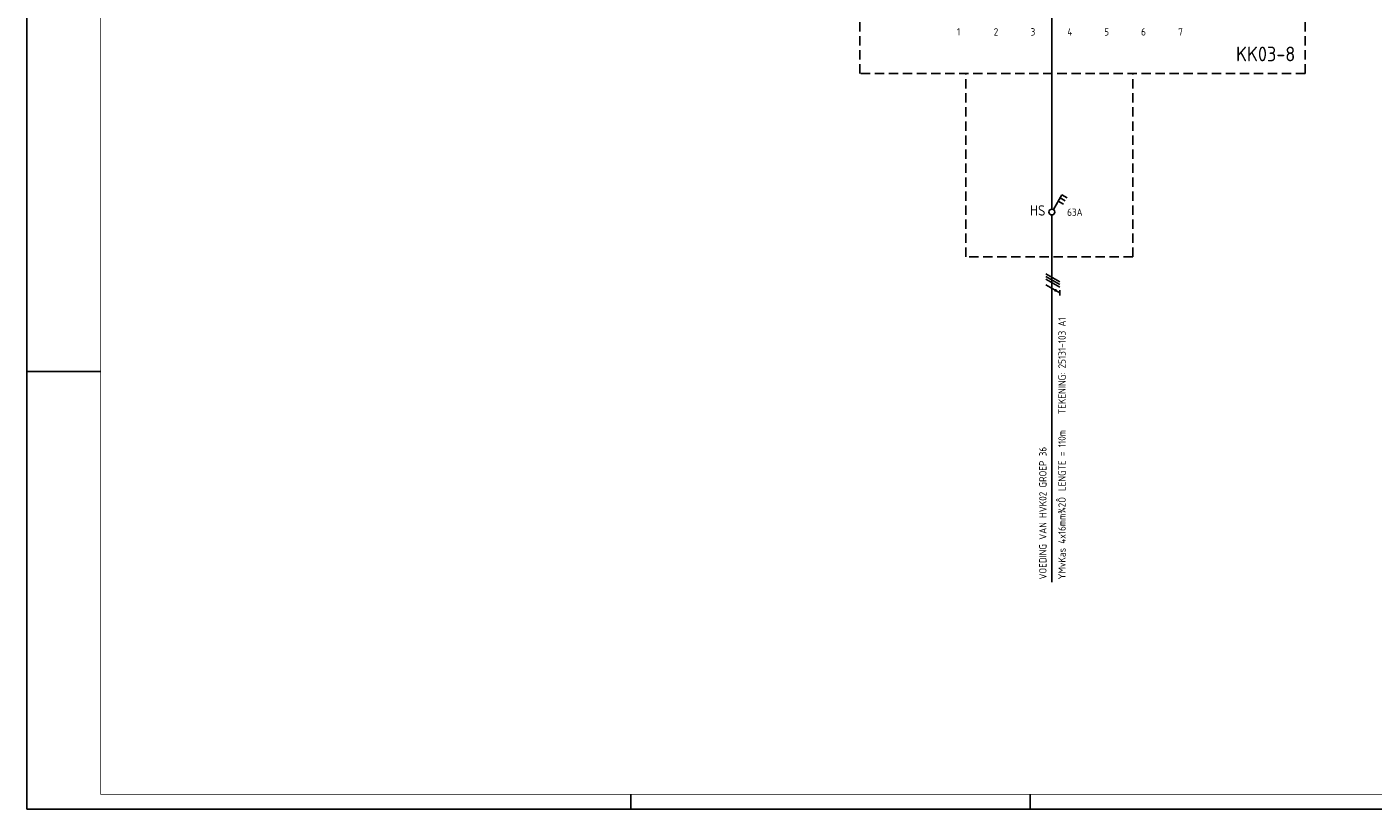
# Model space of a CAD drawing. Header units: millimetres. Extents: x 0 to 841, y 0 to 594.
# Tile 1 of 4: x 0 to 457, y 0 to 265. Entities that reach past the tile are written whole.
import ezdxf
from ezdxf.enums import TextEntityAlignment as Align

# ---------------------------------------------------------------- set-up
doc = ezdxf.new("R2010")
doc.units = ezdxf.units.MM
doc.header["$LTSCALE"] = 0.1
doc.linetypes.add('HIDDEN', pattern=[9.525, 6.35, -3.175])
doc.layers.get('0').update_dxf_attribs({"linetype": 'CONTINUOUS'})
for name, color, linetype in [('40', 1, 'CONTINUOUS'), ('71', 2, 'CONTINUOUS'), ('EL$2B---_KADER', 4, 'CONTINUOUS'), ('LIJN025', 10, 'CONTINUOUS'), ('LIJN035', 50, 'CONTINUOUS'), ('LIJN050', 90, 'CONTINUOUS'), ('TEKST25', 10, 'CONTINUOUS'), ('TEKST35', 50, 'CONTINUOUS'), ('TEKST50', 90, 'CONTINUOUS')]:
    doc.layers.add(name, color=color, linetype=linetype)
doc.styles.add('5_0', font='iso.shx')
doc.styles.add('ISO', font='ISO.SHX')
doc.styles.add('NEN', font='iso.shx')
doc.styles.add('ROMAND', font='romand')

# ---------------------------------------------------------------- blocks, each defined once
blk = doc.blocks.new('A1')
at = {"layer": 'LIJN025'}
for p, q in [((0, 148.5), (25, 148.5)), ((205, 0), (205, 5)), ((340.5, 0), (340.5, 5))]:
    blk.add_line(p, q, dxfattribs=at)
blk.add_lwpolyline([(0, 0), (0, 594), (841, 594), (841, 0)], close=True, dxfattribs=at)
at = {"layer": 'LIJN050', "const_width": 0.2}
blk.add_lwpolyline([(836, 5), (836, 589), (25, 589), (25, 5)], close=True, dxfattribs=at)
at = {"layer": 'TEKST25', "style": 'ROMAND', "width": 2.899115}
blk.add_attdef('STATUS', text='', height=2.5, dxfattribs=at).set_placement((795, 71.5), (834, 71.5), align=Align.FIT)
at = {"layer": 'TEKST25', "style": 'ISO'}
for tag, p in [('E', (796.25, 66)), ('NAAM-E', (807.75, 66)), ('DATUM-E', (826, 66)), ('D', (796.25, 61)), ('NAAM-D', (807.75, 61)), ('DATUM-D', (826, 61)), ('C', (796.25, 56)), ('NAAM-C', (807.75, 56)), ('DATUM-C', (826, 56)), ('B', (796.25, 51)), ('NAAM-B', (807.75, 51)), ('DATUM-B', (826, 51)), ('A', (796.25, 46)), ('NAAM-A', (807.75, 46)), ('DATUM-A', (826, 46))]:
    blk.add_attdef(tag, text='', height=2.5, dxfattribs=at).set_placement(p, align=Align.CENTER)
for tag, p in [('DATUM', (673.75, 36.25)), ('SCHAAL', (709, 36.25)), ('GETEKEND', (739.25, 36.25)), ('GECONTOL.', (774, 36.25)), ('FORMAAT', (804.25, 28.25))]:
    blk.add_attdef(tag, p, '', height=2.5, dxfattribs=at)
at = {"layer": 'TEKST35', "style": 'ISO'}
for tag, p in [('PROJECT', (675.5, 72.5)), ('PLAATS', (675.5, 63.5)), ('INSTALLATIE-REGEL1', (675.5, 52.5)), ('INSTALLATIE-REGEL2', (675.5, 43.5))]:
    blk.add_attdef(tag, p, '', height=4, dxfattribs=at)
blk.add_attdef('PROJ.NR.', text='', height=4, dxfattribs=at).set_placement((822, 23), align=Align.CENTER)
at = {"layer": 'TEKST50', "style": 'ISO'}
blk.add_attdef('FILE-NAAM', text='', height=5, dxfattribs=at).set_placement((814.5, 7.5), align=Align.CENTER)

msp = doc.modelspace()

# ---------------------------------------------------------------- linework, layer by layer
at = {"color": 10}
for p, q in [((345.82, 181.68), (350.5, 178.97)), ((345.82, 180.74), (350.5, 178.03)), ((345.82, 180.74), (350.5, 178.03)), ((345.82, 179.8), (350.5, 177.1)), ((345.82, 177.93), (350.5, 175.22)), ((350.5, 176.16), (350.5, 174.28))]:
    msp.add_line(p, q, dxfattribs=at)
msp.add_line((345.82, 180.74), (350.5, 178.03))
at = {"color": 10, "const_width": 0.469}
msp.add_lwpolyline([(349.21, 176.24, 1), (348.98, 175.83, 1)], format="xyb", close=True, dxfattribs=at)
at = {"layer": '71'}
for p, q in [((348.37, 203.48), (351.27, 208.5)), ((350.02, 206.34), (351.75, 205.34)), ((350.64, 207.42), (352.37, 206.42)), ((351.27, 208.5), (353, 207.5))]:
    msp.add_line(p, q, dxfattribs=at)
msp.add_circle((347.86, 202.62), 1, dxfattribs=at)
at = {"layer": 'LIJN025', "linetype": 'HIDDEN', "ltscale": 5}
for p, q in [((282.63, 249.62), (282.63, 319.02)), ((433.84, 249.62), (433.84, 319.02)), ((433.84, 249.62), (282.63, 249.62)), ((318.61, 187.37), (318.61, 249.62)), ((375.34, 187.37), (375.34, 249.62)), ((375.36, 187.37), (318.61, 187.37))]:
    msp.add_line(p, q, dxfattribs=at)
at = {"layer": 'LIJN035', "color": 90}
for p, q in [((347.86, 231.62), (347.86, 269.02)), ((347.86, 231.62), (347.86, 203.62)), ((347.86, 201.62), (347.86, 76.98))]:
    msp.add_line(p, q, dxfattribs=at)

# ---------------------------------------------------------------- block references
at = {"layer": 'EL$2B---_KADER'}
msp.add_blockref('A1', (0, 0), dxfattribs=at)

# ---------------------------------------------------------------- texts
at = {"layer": '40', "style": 'NEN'}
msp.add_text('63A', height=2.5, dxfattribs=at).set_placement((353.04, 201.31))
for s, p in [('TEKENING: 25131-103 A1', (352.54, 134.06)), ('LENGTE = 110m', (352.54, 107.92)), ('VOEDING VAN HVK02 GROEP 36', (346.04, 77.92)), ('YMvKas 4x16mm¾2Ô', (352.54, 77.92))]:
    msp.add_text(s, height=2.5, rotation=90, dxfattribs=at).set_placement(p)
at = {"layer": 'TEKST25', "style": '5_0'}
for s, p in [('1', (315.63, 262.52)), ('2', (328.13, 262.52)), ('3', (340.63, 262.52)), ('4', (353.13, 262.52)), ('5', (365.63, 262.52)), ('6', (378.13, 262.52)), ('7', (390.73, 262.52))]:
    msp.add_text(s, height=2.5, dxfattribs=at).set_placement(p)
at = {"layer": 'TEKST35', "style": 'NEN'}
msp.add_text('HS', height=3.5, dxfattribs=at).set_placement((340.44, 201.41))
at = {"layer": 'TEKST50', "linetype": 'HIDDEN', "style": 'ISO'}
msp.add_text('KK03-8', height=5, dxfattribs=at).set_placement((410.36, 253.77))

doc.saveas('drawing.dxf')
